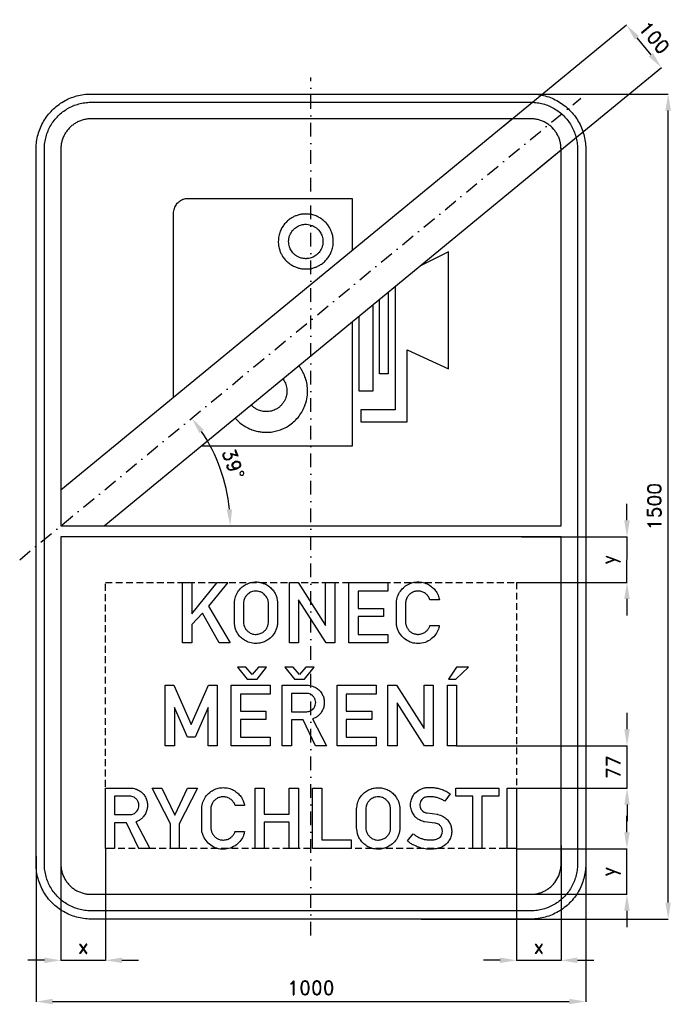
# Model space of a CAD drawing. Header units: millimetres. Extents: x -530 to 656, y -905 to 885.
import ezdxf

# ---------------------------------------------------------------- set-up
doc = ezdxf.new("R2010")
doc.units = ezdxf.units.MM
doc.header["$LTSCALE"] = 5
doc.linetypes.add('ČERCHOVANÁX2', pattern=[2, 1, -0.5, 0, -0.5])
doc.linetypes.add('ČÁRKOVANÁX2', pattern=[1.5, 1, -0.5])
doc.layers.add('Kóty', color=2, linetype='Continuous')
doc.layers.add('Značka', color=7, linetype='Continuous')
doc.styles.get("Standard").update_dxf_attribs({"font": 'romand.shx', "height": 25})
doc.dimstyles.get("Standard").update_dxf_attribs({"dimtxt": 25, "dimasz": 30, "dimexe": 0.18, "dimexo": 0.0625, "dimgap": 12.5, "dimtad": 1, "dimdec": 0, "dimzin": 0, "dimdsep": 46, "dimtxsty": 'Standard', "dimcen": 0.09, "dimadec": 0, "dimazin": 0, "dimtfac": 1, "dimtdec": 0, "dimtofl": 0, "dimtmove": 0, "dimatfit": 3, "dimfxl": 1, "dimtolj": 1, "dimtzin": 0, "dimarcsym": 0})

# ---------------------------------------------------------------- blocks, each defined once
blk = doc.blocks.new('*D0')
at = {"layer": 'Defpoints', "color": 0, "transparency": 16777216}
for p in [(-500, -635.4), (500, -628.7), (500, -900)]:
    blk.add_point(p, dxfattribs=at)
at = {"layer": 'Kóty', "color": 0, "lineweight": -2, "transparency": 16777216}
for p, q in [((-500, -635.5), (-500, -900.2)), ((500, -628.8), (500, -900.2)), ((-470, -900), (470, -900))]:
    blk.add_line(p, q, dxfattribs=at)
at = {"layer": 'Kóty', "color": 0, "transparency": 16777216}
for points in [[(-470, -895), (-470, -905), (-500, -900)], [(470, -895), (470, -905), (500, -900)]]:
    blk.add_solid(points, dxfattribs=at)
at = {"layer": 'Kóty', "color": 0, "transparency": 16777216, "insert": (0, -875), "char_height": 25, "attachment_point": 5}
blk.add_mtext('\\A1;1000', dxfattribs=at)
blk = doc.blocks.new('*D2')
at = {"layer": 'Defpoints', "color": 0, "transparency": 16777216}
for p in [(637.5, 798.3), (348.6, 690.3), (412.1, 613.1)]:
    blk.add_point(p, dxfattribs=at)
at = {"layer": 'Kóty', "color": 0, "lineweight": -2, "transparency": 16777216}
for p, q in [((348.7, 690.3), (574.1, 875.6)), ((593, 852.4), (618.4, 821.5)), ((412.2, 613.1), (637.6, 798.4))]:
    blk.add_line(p, q, dxfattribs=at)
at = {"layer": 'Kóty', "color": 0, "transparency": 16777216}
for points in [[(596.9, 855.5), (589.2, 849.2), (574, 875.5)], [(622.3, 824.6), (614.6, 818.3), (637.5, 798.3)]]:
    blk.add_solid(points, dxfattribs=at)
at = {"layer": 'Kóty', "color": 0, "transparency": 16777216, "insert": (625, 852.8), "char_height": 25, "attachment_point": 5, "rotation": 309.42}
blk.add_mtext('\\A1;100', dxfattribs=at)
blk = doc.blocks.new('*D3')
at = {"layer": 'Defpoints', "color": 0, "transparency": 16777216}
for p in [(-455, -616.2), (-374, -622), (-374, -825)]:
    blk.add_point(p, dxfattribs=at)
at = {"layer": 'Kóty', "color": 0, "lineweight": -2, "transparency": 16777216}
for p, q in [((-455, -616.3), (-455, -825.2)), ((-374, -622.1), (-374, -825.2)), ((-485, -825), (-515, -825)), ((-344, -825), (-314, -825))]:
    blk.add_line(p, q, dxfattribs=at)
at = {"layer": 'Kóty', "color": 0, "transparency": 16777216}
for points in [[(-485, -820), (-485, -830), (-455, -825)], [(-344, -820), (-344, -830), (-374, -825)]]:
    blk.add_solid(points, dxfattribs=at)
at = {"layer": 'Kóty', "color": 0, "transparency": 16777216, "insert": (-414.5, -800), "char_height": 25, "attachment_point": 5}
blk.add_mtext('\\A1;x', dxfattribs=at)
blk = doc.blocks.new('*D4')
at = {"layer": 'Defpoints', "color": 0, "transparency": 16777216}
for p in [(374, -622), (455, -615.9), (455, -825)]:
    blk.add_point(p, dxfattribs=at)
at = {"layer": 'Kóty', "color": 0, "lineweight": -2, "transparency": 16777216}
for p, q in [((374, -622.1), (374, -825.2)), ((455, -616), (455, -825.2)), ((344, -825), (314, -825)), ((485, -825), (515, -825))]:
    blk.add_line(p, q, dxfattribs=at)
at = {"layer": 'Kóty', "color": 0, "transparency": 16777216}
for points in [[(344, -820), (344, -830), (374, -825)], [(485, -820), (485, -830), (455, -825)]]:
    blk.add_solid(points, dxfattribs=at)
at = {"layer": 'Kóty', "color": 0, "transparency": 16777216, "insert": (414.5, -800), "char_height": 25, "attachment_point": 5}
blk.add_mtext('\\A1;x', dxfattribs=at)
blk = doc.blocks.new('*D5')
at = {"layer": 'Defpoints', "color": 0, "transparency": 16777216}
for p in [(383.2, -55), (575, -55), (374, -138)]:
    blk.add_point(p, dxfattribs=at)
at = {"layer": 'Kóty', "color": 0, "lineweight": -2, "transparency": 16777216}
for p, q in [((575, -25), (575, 5)), ((383.3, -55), (575.2, -55)), ((374, -138), (575.2, -138)), ((575, -168), (575, -198))]:
    blk.add_line(p, q, dxfattribs=at)
at = {"layer": 'Kóty', "color": 0, "transparency": 16777216}
for points in [[(570, -25), (580, -25), (575, -55)], [(570, -168), (580, -168), (575, -138)]]:
    blk.add_solid(points, dxfattribs=at)
at = {"layer": 'Kóty', "color": 0, "transparency": 16777216, "insert": (545.8, -96.5), "char_height": 25, "attachment_point": 5, "rotation": 90}
blk.add_mtext('\\A1;y', dxfattribs=at)
blk = doc.blocks.new('*D6')
at = {"layer": 'Defpoints', "color": 0, "transparency": 16777216}
for p in [(374, -622.1), (374, -705), (575, -705)]:
    blk.add_point(p, dxfattribs=at)
at = {"layer": 'Kóty', "color": 0, "lineweight": -2, "transparency": 16777216}
for p, q in [((575, -592.1), (575, -562.1)), ((374, -622.1), (575.2, -622.1)), ((374, -705), (575.2, -705)), ((575, -735), (575, -765))]:
    blk.add_line(p, q, dxfattribs=at)
at = {"layer": 'Kóty', "color": 0, "transparency": 16777216}
for points in [[(570, -592.1), (580, -592.1), (575, -622.1)], [(570, -735), (580, -735), (575, -705)]]:
    blk.add_solid(points, dxfattribs=at)
at = {"layer": 'Kóty', "color": 0, "transparency": 16777216, "insert": (545.8, -663.5), "char_height": 25, "attachment_point": 5, "rotation": 90}
blk.add_mtext('\\A1;y', dxfattribs=at)
blk = doc.blocks.new('*D7')
at = {"layer": 'Defpoints', "color": 0, "transparency": 16777216}
for p in [(265, -435), (575.1, -435), (374, -512)]:
    blk.add_point(p, dxfattribs=at)
at = {"layer": 'Kóty', "color": 0, "lineweight": -2, "transparency": 16777216}
for p, q in [((575.1, -405), (575.1, -375)), ((265.1, -435), (575.3, -435)), ((374, -512), (575.3, -512)), ((575.1, -542), (575.1, -572))]:
    blk.add_line(p, q, dxfattribs=at)
at = {"layer": 'Kóty', "color": 0, "transparency": 16777216}
for points in [[(570.1, -405), (580.1, -405), (575.1, -435)], [(570.1, -542), (580.1, -542), (575.1, -512)]]:
    blk.add_solid(points, dxfattribs=at)
at = {"layer": 'Kóty', "color": 0, "transparency": 16777216, "insert": (550.1, -473.5), "char_height": 25, "attachment_point": 5, "rotation": 90}
blk.add_mtext('\\A1;77', dxfattribs=at)
blk = doc.blocks.new('*D8')
at = {"layer": 'Defpoints', "color": 0, "transparency": 16777216}
for p in [(226.9, 750), (650, 750), (200.3, -750)]:
    blk.add_point(p, dxfattribs=at)
at = {"layer": 'Kóty', "color": 0, "lineweight": -2, "transparency": 16777216}
for p, q in [((226.9, 750), (650.2, 750)), ((650, -720), (650, 720)), ((200.3, -750), (650.2, -750))]:
    blk.add_line(p, q, dxfattribs=at)
at = {"layer": 'Kóty', "color": 0, "transparency": 16777216}
for points in [[(645, 720), (655, 720), (650, 750)], [(645, -720), (655, -720), (650, -750)]]:
    blk.add_solid(points, dxfattribs=at)
at = {"layer": 'Kóty', "color": 0, "transparency": 16777216, "insert": (625, 0), "char_height": 25, "attachment_point": 5, "rotation": 90}
blk.add_mtext('\\A1;1500', dxfattribs=at)
blk = doc.blocks.new('*D9')
at = {"layer": 'Defpoints', "color": 0, "transparency": 16777216}
for p in [(491.1, 742.7), (-154.9, 35), (-485, -35), (485, -35), (-530, -96.6)]:
    blk.add_point(p, dxfattribs=at)
at = {"layer": 'Kóty', "color": 0, "lineweight": -2, "transparency": 16777216}
blk.add_arc((-455, -35), 308.1, 5.5804, 33.8395, dxfattribs=at)
at = {"layer": 'Kóty', "color": 0, "transparency": 16777216}
for points in [[(-203.1, 133.6), (-195, 139.6), (-217, 160.7)], [(-143.3, -4.8), (-153.3, -5.3), (-146.9, -35)]]:
    blk.add_solid(points, dxfattribs=at)
at = {"layer": 'Kóty', "color": 0, "transparency": 16777216, "insert": (-141.4, 77.4), "char_height": 25, "attachment_point": 5, "rotation": 289.71}
blk.add_mtext('\\A1;39°', dxfattribs=at)

msp = doc.modelspace()

# ---------------------------------------------------------------- linework, layer by layer
at = {"layer": 'Kóty'}
msp.add_line((485, -825), (515, -825), dxfattribs=at)
for points in [[(575, -138), (575.18, -55)], [(575.13291, -512.011), (575.13291, -435)], [(575, -705), (575, -622.0625)], [(-455, -825), (-373.98, -825)], [(373.98, -825), (455, -825)]]:
    msp.add_lwpolyline(points, dxfattribs=at)
at = {"layer": 'Značka', "color": 6, "linetype": 'ČERCHOVANÁX2', "ltscale": 5}
msp.add_line((-530, -96.64938), (491.13232, 742.71463), dxfattribs=at)
msp.add_lwpolyline([(0, -780), (0, 780)], dxfattribs=at)
at = {"layer": 'Značka', "color": 3}
for points in [[(-400, -750), (-400.39, -749.99883), (-400.79, -749.99692, -0.0321796), (-413.7, -749.09245, -0.0354472), (-426.39, -746.45574, -0.036269), (-438.66, -742.3068, -0.0344133), (-450.23, -736.4713, -0.0337245), (-461, -729.2849, -0.0340961), (-470.71, -720.7107, -0.0341863), (-479.29, -711.0064, -0.0342268), (-486.47, -700.2266, -0.0340263), (-492.27, -688.6512, -0.0334072), (-496.46, -676.3873, -0.0341379), (-499.14, -663.6918, -0.0367362), (-500, -650.785), (-500, -650.393), (-500, -650), (-500, 650), (-500, 650.39), (-500, 650.79, -0.0321976), (-499.09, 663.7, -0.0354305), (-496.46, 676.39, -0.0362489), (-492.31, 688.66, -0.0344036), (-486.47, 700.23, -0.0337204), (-479.28, 711, -0.0340718), (-470.71, 720.71, -0.0342138), (-461.01, 729.29, -0.0342246), (-450.23, 736.47, -0.0340594), (-438.65, 742.27, -0.033422), (-426.39, 746.46, -0.0341314), (-413.69, 749.14, -0.0367437), (-400.79, 750), (-400.39, 750), (-400, 750), (400, 750), (400.39, 750), (400.79, 750, -0.0321788), (413.7, 749.09, -0.035455), (426.39, 746.46, -0.036284), (438.66, 742.31, -0.0344164), (450.23, 736.47, -0.0337339), (461, 729.28, -0.0340903), (470.71, 720.71, -0.0341924), (479.29, 711.01, -0.0342246), (486.47, 700.23, -0.0340219), (492.27, 688.65, -0.0334069), (496.46, 676.39, -0.0341361), (499.14, 663.69, -0.0367365), (500, 650.79), (500, 650.39), (500, 650), (500, -650), (500, -650.393), (500, -650.785, -0.0321981), (499.09, -663.6978, -0.0354326), (496.46, -676.3873, -0.036246), (492.31, -688.6591, -0.0344068), (486.47, -700.2266, -0.033723), (479.28, -711.0042, -0.0340789), (470.71, -720.7107, -0.0342147), (461.01, -729.2931, -0.034227), (450.23, -736.4713, -0.034052), (438.65, -742.2651, -0.0334179), (426.39, -746.45574, -0.0341296), (413.69, -749.13547, -0.0367428), (400.79, -749.99692, -0.000877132), (400.39, -749.99892), (400, -750), (-400, -750)], [(-400, -735), (-400.33, -734.999), (-400.67, -734.9974, -0.0321796), (-411.64, -734.2286, -0.0354437), (-422.43, -731.9874, -0.0362642), (-432.86, -728.4608, -0.0344137), (-442.69, -723.5006, -0.03373), (-451.85, -717.3922, -0.0340785), (-460.1, -710.1041, -0.0342031), (-467.4, -701.8554, -0.0342099), (-473.5, -692.6926, -0.0340319), (-478.43, -682.8535, -0.0334295), (-481.99, -672.4292, -0.0341531), (-484.27, -661.638, -0.0367562), (-485, -650.668), (-485, -650.334), (-485, -650), (-485, 650), (-485, 650.33), (-485, 650.67, -0.0321745), (-484.23, 661.64, -0.0354396), (-481.99, 672.43, -0.0362823), (-478.46, 682.86, -0.0344273), (-473.5, 692.69, -0.0336998), (-467.39, 701.85, -0.0341061), (-460.1, 710.1, -0.0341888), (-451.86, 717.4, -0.0342087), (-442.69, 723.5, -0.0340464), (-432.85, 728.43, -0.0334145), (-422.43, 731.99, -0.0341194), (-411.64, 734.27, -0.0367468), (-400.67, 735), (-400.33, 735), (-400, 735), (400, 735), (400.33, 735), (400.67, 735, -0.0321734), (411.64, 734.23, -0.0354396), (422.43, 731.99, -0.0362581), (432.86, 728.46, -0.0344216), (442.69, 723.5, -0.0337374), (451.85, 717.39, -0.0340728), (460.1, 710.1, -0.0342039), (467.4, 701.86, -0.0342115), (473.5, 692.69, -0.0340269), (478.43, 682.85, -0.0334283), (481.99, 672.43, -0.0341545), (484.27, 661.64, -0.0367564), (485, 650.67), (485, 650.33), (485, 650), (485, -650), (485, -650.334), (485, -650.668, -0.0321736), (484.23, -661.6431, -0.035439), (481.99, -672.4292, -0.0362819), (478.46, -682.8602, -0.0344288), (473.5, -692.6926, -0.0337099), (467.39, -701.8536, -0.0341123), (460.1, -710.1041, -0.0342023), (451.86, -717.3991, -0.0342185), (442.69, -723.5006, -0.0340397), (432.85, -728.4254, -0.0334183), (422.43, -731.9874, -0.0341258), (411.64, -734.2652, -0.0367465), (400.67, -734.9974), (400.33, -734.9991), (400, -735), (-400, -735)], [(455, -35), (455, 650), (455, 650.22), (455, 650.43, 0.0321866), (454.5, 657.53, 0.0354589), (453.05, 664.51, 0.0362538), (450.77, 671.26, 0.0343901), (447.56, 677.62, 0.0336818), (443.61, 683.55, 0.0340657), (438.89, 688.89, 0.0341929), (433.55, 693.61, 0.0342311), (427.62, 697.56, 0.0340457), (421.26, 700.75, 0.0334036), (414.51, 703.05, 0.0341027), (407.53, 704.52, 0.0367409), (400.43, 705), (400.22, 705), (400, 705), (-400, 705), (-400.22, 705), (-400.43, 705, 0.0321744), (-407.53, 704.5, 0.0354393), (-414.51, 703.05, 0.0362748), (-421.26, 700.77, 0.0344439), (-427.62, 697.56, 0.0337439), (-433.55, 693.61, 0.0340766), (-438.89, 688.89, 0.0342545), (-443.61, 683.55, 0.0342119), (-447.56, 677.62, 0.0340152), (-450.75, 671.26, 0.0334413), (-453.05, 664.51, 0.0341726), (-454.52, 657.53, 0.0367598), (-455, 650.43), (-455, 650.22), (-455, 650), (-455, -35)], [(-250, 198.2327), (-250, 531.38, -0.00138615), (-249.989, 532.08, -0.0040253), (-249.971, 532.79, -0.0371263), (-249.456, 537.5, -0.0402755), (-248.223, 542.08, -0.0380026), (-246.579, 546.01, -0.0383782), (-244.356, 549.64, -0.0383999), (-241.789, 552.78, -0.0425742), (-238.758, 555.46, -0.0350675), (-236.145, 557.19, -0.0356996), (-233.308, 558.53, -0.0406529), (-230.121, 559.54, -0.0469678), (-226.825, 559.97), (-226.225, 559.99), (-225.625, 560)], [(-9.375, 531.88), (-10.61, 531.85), (-11.846, 531.82, 0.0354806), (-18.598, 531.06, 0.0371809), (-25.177, 529.33, 0.0342568), (-30.949, 527.02, 0.0326951), (-36.363, 523.97, 0.0396053), (-42.503, 519.36, 0.0403635), (-47.833, 513.83, 0.0409637), (-52.327, 507.55, 0.0407714), (-55.743, 500.61, 0.0502246), (-58.504, 491.43, 0.0506358), (-59.375, 481.88, 0.0428229), (-58.775, 473.86, 0.0427215), (-56.826, 466.07, 0.0329299), (-54.514, 460.31, 0.032333), (-51.471, 454.89, 0.0396639), (-46.858, 448.75, 0.0402285), (-41.326, 443.42, 0.040876), (-35.043, 438.92, 0.0412305), (-28.115, 435.51, 0.0317027), (-22.496, 433.6, 0.0311597), (-16.69, 432.41), (-14.273, 432.1), (-11.846, 431.93), (-10.611, 431.9), (-9.375, 431.87), (-8.14, 431.9), (-6.905, 431.93, 0.0355149), (-0.153, 432.69, 0.0371802), (6.427, 434.42, 0.0342561), (12.199, 436.73, 0.0327119), (17.613, 439.78, 0.0396098), (23.753, 444.39, 0.0403749), (29.083, 449.92, 0.0409689), (33.577, 456.2, 0.0407714), (36.993, 463.14, 0.0502263), (39.754, 472.32, 0.0506432), (40.625, 481.88, 0.042814), (40.025, 489.89, 0.0427286), (38.076, 497.68, 0.0329445), (35.764, 503.44, 0.0323038), (32.721, 508.86, 0.0396386), (28.107, 515.01, 0.0405187), (22.576, 520.33, 0.0408833), (16.298, 524.82, 0.039788), (9.365, 528.24, 0.044091), (1.375, 530.79, 0.0487561), (-6.905, 531.82), (-8.14, 531.85), (-9.375, 531.88)], [(-9.375, 513.12), (-8.603, 513.11), (-7.831, 513.09, -0.0432267), (-2.653, 512.42, -0.0457443), (2.337, 510.86, -0.042844), (6.672, 508.73, -0.0406881), (10.594, 505.91, -0.0397516), (14.054, 502.58, -0.0406143), (16.935, 498.74, -0.0331298), (18.838, 495.36, -0.0326087), (20.282, 491.75, -0.0417704), (21.491, 486.88, -0.0419535), (21.875, 481.88, -0.050267), (21.335, 475.9, -0.0513916), (19.605, 470.16, -0.0416314), (17.472, 465.83, -0.0402745), (14.662, 461.91, -0.0397164), (11.329, 458.44, -0.0407526), (7.492, 455.57, -0.0330436), (4.108, 453.67, -0.0316777), (0.501, 452.22, -0.0356185), (-3.613, 451.13, -0.0398131), (-7.831, 450.66), (-8.603, 450.64), (-9.375, 450.62), (-10.147, 450.64), (-10.919, 450.66), (-12.436, 450.77), (-13.947, 450.96, -0.0303153), (-17.575, 451.7, -0.0316912), (-21.087, 452.89, -0.0415722), (-25.417, 455.02, -0.040858), (-29.344, 457.84, -0.0404292), (-32.807, 461.17, -0.0406535), (-35.685, 465.01, -0.0329839), (-37.588, 468.39, -0.0326221), (-39.032, 472, -0.0418004), (-40.241, 476.87, -0.0419766), (-40.625, 481.88, -0.0502597), (-40.084, 487.85, -0.0513966), (-38.355, 493.59, -0.0416551), (-36.222, 497.92, -0.0402745), (-33.411, 501.84, -0.039726), (-30.079, 505.31, -0.0407861), (-26.243, 508.18, -0.0330436), (-22.858, 510.08, -0.031684), (-19.251, 511.53, -0.0356153), (-15.137, 512.62, -0.0398121), (-10.919, 513.09), (-10.147, 513.11), (-9.375, 513.12)], [(-137.96784, 160.87452, 0.0025739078), (-137.475, 160.311, 0.040227), (-129.176, 152.313, 0.0408655), (-119.751, 145.564, 0.0412326), (-109.36, 140.448, 0.0316805), (-100.932, 137.582, 0.0311775), (-92.223, 135.797, 0.013249), (-88.598, 135.344, 0.0142195), (-84.956, 135.09), (-83.104, 135.031), (-81.251, 135), (-79.398, 135.033), (-77.545, 135.09, 0.0354978), (-67.417, 136.23, 0.037172), (-57.547, 138.824, 0.034255), (-48.889, 142.278, 0.0327151), (-40.768, 146.856, 0.0396004), (-31.558, 153.777, 0.0403613), (-23.562, 162.074, 0.0409744), (-16.822, 171.493, 0.0407756), (-11.697, 181.891, 0.050221), (-7.557, 195.668, 0.050647), (-6.25, 210.001, 0.0428127), (-7.15, 222.027, 0.0427138), (-10.074, 233.703, 0.0329407), (-13.542, 242.353, 0.0323098), (-18.106, 250.48, 0.0237398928), (-22.0771, 256.13591, 0.0237398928)], [(-51.07735, 232.2979, -0.0176269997), (-49.678, 230.241, -0.0330766), (-47.399, 226.18, -0.0317366), (-45.662, 221.852, -0.0356139), (-44.35, 216.914, -0.039813), (-43.795, 211.853, -0.00572861), (-43.765, 210.927), (-43.75, 210, -0.00178016), (-43.766, 209.074, -0.00527354), (-43.795, 208.148, -0.0135649), (-43.924, 206.327, -0.0126893), (-44.149, 204.514, -0.0302564), (-45.045, 200.16, -0.0316448), (-46.474, 195.945, -0.0415773), (-49.03, 190.75, -0.040832), (-52.406, 186.037, -0.0404387), (-56.402, 181.88, -0.0408918), (-61.009, 178.428, -0.0329498), (-65.071, 176.15, -0.0317266), (-69.398, 174.412, -0.0356673), (-74.336, 173.1, -0.0398104), (-79.397, 172.545), (-80.324, 172.515), (-81.25, 172.5), (-82.177, 172.516), (-83.103, 172.545), (-84.924, 172.674), (-86.737, 172.899, -0.0302857), (-91.09, 173.795, -0.0316532), (-95.305, 175.224, -0.0415802), (-100.501, 177.78, -0.0408687), (-105.213, 181.156, -0.0362618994), (-108.97058, 184.71006)], [(-455, -55), (-455, -650), (-455, -650.216), (-455, -650.432, 0.0321877), (-454.5, -657.5338, 0.0354628), (-453.05, -664.513, 0.03625), (-450.77, -671.2625, 0.0343856), (-447.56, -677.6246, 0.0336914), (-443.61, -683.5523, 0.034079), (-438.89, -688.8909, 0.0342018), (-433.55, -693.6112, 0.0342252), (-427.62, -697.5592, 0.0340558), (-421.26, -700.7458, 0.0334198), (-414.51, -703.0507, 0.0341221), (-407.53, -704.5245, 0.0367431), (-400.43, -704.9983), (-400.22, -704.9994), (-400, -705)], [(-400, -705), (400, -705), (400.22, -704.9994), (400.43, -704.9983, 0.0321835), (407.53, -704.5008, 0.0354529), (414.51, -703.0507, 0.0362757), (421.26, -700.7687, 0.0344341), (427.62, -697.5592, 0.033731), (433.55, -693.6067, 0.0340822), (438.89, -688.8909, 0.0342383), (443.61, -683.5535), (447.56, -677.6246), (450.75, -671.2582), (453.05, -664.513), (454.52, -657.5305), (455, -650.432), (455, -650.216), (455, -650), (455, -55)], [(-139.38, -175.366), (-139.34, -174.454), (-139.28, -173.544), (-138.66, -168.959), (-137.48, -164.469, -0.0662763), (-133.25, -155.375, -0.0684702), (-126.76, -147.705, -0.0618629), (-119.61, -142.361, -0.0599176), (-111.4, -138.894, -0.057347), (-102.92, -137.274, -0.0575866), (-94.3, -137.622, -0.0569058), (-86.05, -139.705, -0.0574971), (-78.5, -143.592, -0.0553826), (-72.1, -148.762, -0.0534537), (-66.96, -155.199, -0.043002), (-63.91, -160.738, -0.0488205), (-61.93, -166.703), (-61.3, -169.967), (-60.91, -173.269), (-60.85, -173.813), (-60.8, -174.357), (-60.8, -211.196), (-60.88, -212.044), (-60.96, -212.892, -0.0357508), (-62.15, -219.72, -0.0478347), (-64.46, -226.264, -0.0787568), (-70.33, -235.456, -0.0731062), (-78.7, -242.546, -0.060112), (-86.67, -246.618, -0.0598404), (-95.36, -248.676, -0.0711062), (-106.18, -248.6, -0.0741814), (-116.53, -245.456, -0.0660553), (-124.66, -240.5, -0.0617062), (-131.31, -233.643, -0.0470488), (-135.13, -227.77, -0.0538898), (-137.69, -221.302), (-138.65, -217.01), (-139.2, -212.64), (-139.3, -211.625), (-139.38, -210.611), (-139.38, -175.366)], [(233.53, -216.558), (233.11, -218.599), (232.62, -220.626, -0.0742743), (228.37, -230.404, -0.0733345), (221.4, -238.627, -0.0874678), (210.65, -245.766, -0.0870333), (198.12, -248.836, -0.0817851), (186.04, -248.119, -0.082642), (174.87, -243.589, -0.0822467), (165.42, -235.852, -0.0766222), (158.81, -225.519, -0.0490465), (156.43, -219.07, -0.0640384), (155.56, -212.353), (155.56, -211.54), (155.58, -210.726), (155.58, -173.796), (155.66, -172.684), (155.76, -171.573, -0.0762611), (158.59, -160.869, -0.0769081), (164.54, -151.418, -0.0733081), (172.19, -144.227, -0.069837), (181.53, -139.49, -0.0592237), (190.2, -137.356, -0.0606238), (199.12, -137.335, -0.0680187), (208.99, -139.691, -0.0664166), (217.91, -144.577, -0.0540179), (224.04, -149.894, -0.0553878), (228.85, -156.391), (231.28, -161.172), (232.93, -166.256), (233.29, -167.839), (233.61, -169.43), (216.38, -169.43), (215.72, -167.777), (214.99, -166.153, 0.0607607), (212.08, -161.73, 0.0626953), (208.17, -158.121, 0.0787471), (202.28, -154.968, 0.0780498), (195.7, -153.767, 0.0733025), (189.5, -154.314, 0.073377), (183.73, -156.62, 0.0699962), (178.92, -160.193, 0.0702566), (175.3, -164.927), (173.82, -167.89), (172.81, -171.034), (172.42, -172.833), (172.22, -174.655), (172.2, -175.142), (172.19, -175.629), (172.19, -210.428), (172.25, -211.15), (172.32, -211.872, 0.0595759), (173.59, -217.459, 0.0681123), (176.23, -222.562, 0.072029), (180.08, -226.944, 0.068594), (184.99, -230.102, 0.0717395), (190.85, -232.046, 0.0731208), (197.02, -232.245, 0.0826289), (203.89, -230.479, 0.0817875), (209.83, -226.607, 0.0587835), (213.22, -222.939, 0.0592298), (215.64, -218.621), (216.06, -217.595), (216.45, -216.558), (233.53, -216.558)], [(-122.63, -175.434), (-122.63, -210.623), (-122.59, -211.288), (-122.53, -211.952), (-121.94, -215.421), (-120.8, -218.758, 0.0628613), (-118.23, -223.298, 0.0601576), (-114.61, -227.1, 0.0594024), (-110.38, -230.004, 0.0643049), (-105.61, -231.775, 0.0504981), (-101.67, -232.365, 0.0445525), (-97.65, -232.199, 0.0739057), (-90.89, -230.398, 0.0850177), (-85.05, -226.619, 0.0736115), (-81.15, -222.113, 0.0635796), (-78.6, -216.707), (-77.83, -214), (-77.49, -211.23), (-77.47, -210.875), (-77.46, -210.52), (-77.46, -175.515), (-77.46, -174.89), (-77.46, -174.266, 0.0626587), (-78.08, -170.432), (-79.55, -166.772, 0.0769169), (-83.62, -160.853, 0.0837912), (-89.29, -156.54, 0.0698664), (-94.55, -154.414, 0.0666735), (-100.24, -153.778, 0.0885275), (-108.07, -155.154, 0.0981292), (-114.81, -159.198, 0.0628598), (-118.16, -162.833, 0.0514108), (-120.62, -167.15), (-121.91, -170.608), (-122.55, -174.208), (-122.6, -174.821), (-122.63, -175.434)], [(-52.37, -435), (-52.37, -325), (-6.07, -325), (-5.4, -325.007), (-4.74, -325.023, -0.0528731), (0.44, -325.779, -0.0452692), (5.41, -327.544, -0.0687634), (12.77, -331.96, -0.0741055), (18.57, -338.234, -0.0628378), (22.02, -344.451, -0.0596667), (23.87, -351.32, -0.0551237), (24.25, -357.989, -0.0551743), (23.16, -364.577, -0.0623049), (20.37, -371.608, -0.0630173), (15.92, -377.743, -0.0527416), (11.35, -381.898, -0.0552199), (6.03, -384.961), (4.54, -385.603), (3.03, -386.199), (28.27, -435), (8.5, -435), (-13.97, -387.86), (-35.64, -387.86), (-35.64, -435), (-52.37, -435)], [(-35.64, -339.827), (-35.64, -373.182), (-8.65, -373.182), (-7.97, -373.153), (-7.3, -373.114, 0.0407875), (-4.25, -372.648, 0.0494176), (-1.31, -371.635, 0.11077), (4.44, -367.428, 0.114734), (7.87, -361.151, 0.0851245), (8.65, -356.256, 0.0800243), (7.81, -351.4, 0.084126), (5.35, -346.587, 0.0812615), (1.45, -342.795, 0.0670956), (-2.2, -340.749, 0.0821283), (-6.22, -339.873), (-6.7, -339.845), (-7.18, -339.827), (-35.64, -339.827)], [(-373.98, -622), (-373.98, -512), (-327.67, -512), (-327.01, -512.007), (-326.34, -512.023, -0.0528703), (-321.17, -512.779, -0.0452328), (-316.19, -514.544, -0.0687356), (-308.84, -518.96, -0.0741055), (-303.04, -525.234, -0.062871), (-299.58, -531.451, -0.0596667), (-297.73, -538.32, -0.05516), (-297.36, -544.989, -0.0552108), (-298.44, -551.577, -0.062335), (-301.24, -558.608, -0.0630183), (-305.69, -564.743, -0.0527379), (-310.26, -568.898, -0.0551759), (-315.57, -571.961), (-317.07, -572.603), (-318.58, -573.199), (-293.33, -622), (-313.11, -622), (-335.58, -574.86), (-357.25, -574.86), (-357.25, -622), (-373.98, -622)], [(-120.84, -590.558), (-121.26, -592.599), (-121.74, -594.626, -0.0742725), (-126, -604.404, -0.073351), (-132.96, -612.627, -0.087454), (-143.71, -619.766, -0.0870322), (-156.25, -622.836, -0.0817864), (-168.32, -622.119, -0.0826292), (-179.49, -617.589, -0.0822446), (-188.94, -609.852, -0.076621), (-195.56, -599.519, -0.0490449), (-197.94, -593.07, -0.0640733), (-198.8, -586.353), (-198.8, -585.54), (-198.79, -584.726), (-198.79, -547.796), (-198.71, -546.684), (-198.61, -545.573, -0.0762825), (-195.77, -534.869, -0.0769074), (-189.83, -525.418, -0.0732688), (-182.18, -518.227, -0.0698265), (-172.84, -513.49, -0.0592467), (-164.17, -511.356, -0.0606306), (-155.25, -511.335, -0.0680203), (-145.37, -513.691, -0.0664153), (-136.46, -518.577, -0.053997), (-130.33, -523.894, -0.0553668), (-125.51, -530.391), (-123.08, -535.172), (-121.44, -540.256), (-121.08, -541.839), (-120.76, -543.43), (-137.98, -543.43), (-138.65, -541.777), (-139.38, -540.153, 0.0607642), (-142.28, -535.73, 0.0626704), (-146.2, -532.121, 0.0787273), (-152.09, -528.968, 0.0780476), (-158.66, -527.767, 0.073298), (-164.86, -528.314, 0.0733725), (-170.64, -530.62, 0.0700146), (-175.45, -534.193, 0.0702933), (-179.07, -538.927), (-180.54, -541.89), (-181.56, -545.034), (-181.94, -546.833), (-182.14, -548.655), (-182.16, -549.142), (-182.18, -549.629), (-182.18, -584.428), (-182.12, -585.15), (-182.05, -585.872, 0.0595733), (-180.77, -591.459, 0.0681137), (-178.13, -596.562, 0.0719729), (-174.29, -600.944, 0.0685986), (-169.38, -604.102, 0.0717218), (-163.52, -606.046, 0.073125), (-157.35, -606.245, 0.0826352), (-150.48, -604.479, 0.0817926), (-144.54, -600.607, 0.0587813), (-141.15, -596.939, 0.0592284), (-138.73, -592.621), (-138.31, -591.595), (-137.91, -590.558), (-120.84, -590.558)], [(83.1, -549.366), (83.14, -548.454), (83.2, -547.544), (83.82, -542.959), (85, -538.469, -0.0662752), (89.23, -529.375, -0.0684711), (95.72, -521.705, -0.0618657), (102.87, -516.361, -0.0599271), (111.08, -512.894, -0.0573522), (119.56, -511.274, -0.0575813), (128.18, -511.622, -0.0569144), (136.43, -513.705, -0.0574956), (143.99, -517.592, -0.0553841), (150.38, -522.762, -0.0534524), (155.52, -529.199, -0.043003), (158.58, -534.738, -0.0488205), (160.55, -540.703), (161.18, -543.967), (161.57, -547.269), (161.63, -547.813), (161.68, -548.357), (161.68, -585.196), (161.6, -586.044), (161.52, -586.892), (160.33, -593.72, -0.0478319), (158.02, -600.264, -0.0787967), (152.16, -609.456, -0.0731062), (143.78, -616.546, -0.060112), (135.81, -620.618, -0.0598454), (127.12, -622.676, -0.0711118), (116.3, -622.6, -0.0741924), (105.96, -619.456, -0.0660617), (97.82, -614.5, -0.0617235), (91.17, -607.643, -0.0470805), (87.35, -601.77, -0.0538907), (84.79, -595.302), (83.83, -591.01), (83.28, -586.64), (83.18, -585.625), (83.1, -584.611), (83.1, -549.366)], [(186.23, -595.027), (187.27, -595.897), (188.32, -596.746, 0.0390701), (193.36, -600.074, 0.0320771), (198.86, -602.67, 0.0326556), (204.76, -604.703, 0.0398948), (210.84, -605.855, 0.0244801), (214.95, -606.147, 0.0143279), (219.11, -606.119, 0.0353125), (225.33, -605.589, 0.0841406), (231.14, -603.655, 0.0552136), (233.83, -601.93), (236.1, -599.645), (237.84, -596.918), (238.93, -593.87), (239.37, -590.358), (238.91, -586.834, 0.0858273), (237.01, -582.414, 0.0891489), (233.73, -578.905, 0.0718103), (230.27, -576.877, 0.0592883), (226.43, -575.811), (225.96, -575.734), (225.49, -575.662), (206.32, -573.21), (205.55, -572.983), (204.77, -572.752), (201.07, -571.506, -0.0323265), (197.52, -569.899, -0.0622017), (192.11, -566.204, -0.0552849), (187.66, -561.305, -0.068846), (183.42, -553.858, -0.0729136), (181.43, -545.573, -0.074682), (181.67, -537.053, -0.0722619), (184.39, -528.878, -0.0946242), (191.36, -519.254, -0.103602), (201.3, -513.077, -0.0552126), (207.6, -511.302, -0.0351008), (214.13, -510.682, -0.0294144), (221.49, -510.828, -0.0306416), (228.75, -511.851, -0.032938), (236.62, -513.912, -0.0299112), (244.19, -516.95), (248.02, -518.87), (251.63, -521.144), (252.33, -521.654), (253.03, -522.175), (243.59, -535.707), (242.37, -534.949), (241.13, -534.206, 0.0318467), (235.31, -531.279, 0.03547), (229.18, -529.165, 0.0378989), (222.93, -527.869, 0.0356123), (216.41, -527.503, 0.056961), (209.5, -528.18, 0.118694), (203.49, -531.021, 0.089553), (200.42, -534.351, 0.0771997), (198.56, -538.56), (198.02, -541.403), (198.09, -544.267, 0.076596), (199.23, -548.296, 0.0702166), (201.49, -551.864), (203.67, -554.06), (206.25, -555.714), (207.65, -556.326), (209.1, -556.756), (210.24, -556.969), (211.38, -557.123), (229.53, -559.506), (230.16, -559.582), (230.78, -559.667, -0.0576847), (235.88, -561.066, -0.0453586), (240.65, -563.505, -0.0620949), (247, -568.427, -0.0684508), (251.85, -574.78, -0.067336), (254.94, -581.851, -0.0645246), (256.09, -589.516, -0.0735537), (255.19, -598.402, -0.07571), (251.74, -606.634, -0.0656941), (247.12, -612.717, -0.0666809), (241.12, -617.359, -0.0560815), (234.67, -620.326, -0.0382878), (227.72, -622.046, -0.0422029), (217.79, -623.031, -0.0424756), (207.88, -622.332, -0.0406892), (198.19, -620.174, -0.0369116), (188.93, -616.534, -0.0289572), (182.87, -613.326, -0.0389259), (177.34, -609.35), (176.38, -608.533), (175.43, -607.7), (186.23, -595.027)], [(-357.25, -526.827), (-357.25, -560.182), (-330.25, -560.182), (-329.58, -560.153), (-328.91, -560.114, 0.0408076), (-325.86, -559.648, 0.0494443), (-322.92, -558.635, 0.110767), (-317.17, -554.428, 0.114768), (-313.74, -548.151, 0.0852223), (-312.96, -543.256, 0.0800725), (-313.8, -538.4, 0.0840444), (-316.25, -533.587, 0.0811987), (-320.16, -529.795, 0.0671177), (-323.81, -527.749, 0.0821426), (-327.82, -526.873), (-328.3, -526.845), (-328.79, -526.827), (-357.25, -526.827)], [(99.85, -549.434), (99.85, -584.623), (99.89, -585.288), (99.95, -585.952), (100.55, -589.421), (101.68, -592.758, 0.062867), (104.25, -597.298, 0.0601491), (107.87, -601.1, 0.0593928), (112.1, -604.004, 0.0643163), (116.88, -605.775, 0.050517), (120.82, -606.365, 0.0445677), (124.83, -606.199, 0.0739141), (131.59, -604.398, 0.0850268), (137.43, -600.619, 0.0736121), (141.33, -596.113, 0.0635719), (143.88, -590.707), (144.65, -588), (144.99, -585.23), (145.01, -584.875), (145.02, -584.52), (145.02, -549.515), (145.02, -548.89), (145.02, -548.266), (144.4, -544.432), (142.93, -540.772, 0.0769115), (138.86, -534.853, 0.0837844), (133.19, -530.54, 0.0698616), (127.93, -528.414, 0.0666761), (122.24, -527.778, 0.0885255), (114.41, -529.154, 0.0981465), (107.67, -533.198, 0.062902), (104.32, -536.833, 0.0514067), (101.86, -541.15), (100.57, -544.608), (99.93, -548.208), (99.88, -548.821), (99.85, -549.434)]]:
    msp.add_lwpolyline(points, format="xyb", dxfattribs=at)
at = {"layer": 'Značka', "color": 1}
msp.add_lwpolyline([(366.51, 705), (-455, 29.724), (-455, -35), (-376.26, -35), (455, 648.29), (455, 650), (455, 650.22), (455, 650.43), (454.99, 650.79), (454.99, 651.14), (454.95, 652.57), (454.86, 653.99), (454.71, 655.76), (454.5, 657.53), (454.23, 659.29), (453.9, 661.05), (453.5, 662.78), (453.05, 664.51), (452.57, 666.23), (452.03, 667.93), (451.43, 669.61), (450.77, 671.26), (450.05, 672.89), (449.27, 674.5), (448.44, 676.07), (447.56, 677.62), (446.64, 679.15), (445.68, 680.65), (444.67, 682.12), (443.61, 683.55), (442.5, 684.95), (441.34, 686.3), (440.14, 687.61), (438.89, 688.89), (437.62, 690.14), (436.3, 691.34), (434.95, 692.5), (433.55, 693.61), (432.12, 694.68), (430.66, 695.69), (429.16, 696.65), (427.63, 697.56), (426.07, 698.44), (424.5, 699.26), (422.89, 700.04), (421.26, 700.75), (419.6, 701.41), (417.92, 702.01), (416.23, 702.56), (414.51, 703.05), (412.79, 703.5), (411.05, 703.9), (409.29, 704.24), (407.53, 704.52), (405.76, 704.74), (403.99, 704.89), (402.57, 704.97, 0.00848887), (401.14, 705), (400.79, 705), (400.43, 705), (400.22, 705), (400, 705), (366.51, 705)], format="xyb", dxfattribs=at)
at = {"layer": 'Značka', "color": 3}
for points in [[(-225.625, 560), (75, 560), (75, 465.38063)], [(140.625, 389.87591), (140.625, 241.25), (125, 241.25), (125, 377.03227)], [(112.5, 366.75736), (112.5, 210), (87.5, 210), (87.5, 346.20753)], [(75, 335.93261), (75, 110), (-199.8595, 110)], [(-455, -35), (455, -35)], [(455, -55), (-455, -55)], [(-233.61, -247.989), (-233.61, -138), (-217, -138), (-217, -195.005), (-170.76, -138), (-151.1, -138), (-186.51, -181.232), (-147.19, -247.989), (-166.84, -247.989), (-197.4, -194.111), (-217, -214.771), (-217, -247.989), (-233.61, -247.989)], [(-39.25, -248), (-39.25, -138), (-23.46, -138), (26.51, -216.512), (26.51, -138), (43.35, -138), (43.24, -248), (27.45, -248), (-22.62, -169.591), (-22.62, -248), (-39.25, -248)], [(69.02, -248), (69.02, -138.011), (139.99, -138.011), (139.99, -153.87), (85.71, -153.87), (85.71, -185.231), (131.98, -185.231), (131.98, -199.967), (85.71, -199.967), (85.71, -232.371), (139.87, -232.371), (139.87, -248), (69.02, -248)], [(-115.89, -314), (-98.02, -314), (-80.6, -292), (-95.47, -292.088), (-106.91, -305.376), (-118.35, -292.088), (-133.58, -292), (-115.89, -314)], [(-29.64, -314), (-11.77, -314), (5.65, -292), (-9.22, -292.088), (-20.66, -305.376), (-32.1, -292.088), (-47.33, -292), (-29.64, -314)], [(250.12, -313.824), (263.41, -313.824), (286.38, -292.176), (264.73, -292.176), (250.12, -313.824)], [(-264.99, -434.989), (-264.99, -325.011), (-249.24, -325.011), (-217.76, -396.477), (-186.22, -325.011), (-170.55, -325.011), (-170.55, -434.989), (-187.29, -434.989), (-187.29, -365.23), (-210.92, -419.176), (-224.63, -419.176), (-248.24, -365.23), (-248.24, -434.989), (-264.99, -434.989)], [(-144.88, -435), (-144.88, -325.011), (-73.91, -325.011), (-73.91, -340.87), (-128.19, -340.87), (-128.19, -372.231), (-81.92, -372.231), (-81.92, -386.967), (-128.19, -386.967), (-128.19, -419.371), (-74.04, -419.371), (-74.04, -435), (-144.88, -435)], [(47.52, -435), (47.52, -325.011), (118.5, -325.011), (118.5, -340.87), (64.22, -340.87), (64.22, -372.231), (110.49, -372.231), (110.49, -386.967), (64.22, -386.967), (64.22, -419.371), (118.37, -419.371), (118.37, -435), (47.52, -435)], [(140.05, -435), (140.05, -325), (155.84, -325), (205.81, -403.512), (205.81, -325), (222.65, -325), (222.54, -435), (206.75, -435), (156.68, -356.591), (156.68, -435), (140.05, -435)], [(248.32, -435), (248.32, -325.011), (264.99, -325.011), (264.99, -435), (248.32, -435)], [(-255.8, -622), (-255.8, -576.74), (-289.21, -512), (-271.49, -512), (-247.91, -561.042), (-224.34, -512), (-206.58, -512), (-240.07, -576.74), (-240.05, -622), (-255.8, -622)], [(-101.51, -622), (-101.51, -512), (-84.85, -512), (-84.85, -559.197), (-39.62, -559.197), (-39.62, -512), (-22.87, -512), (-22.87, -622), (-39.62, -622), (-39.62, -573.944), (-84.85, -573.944), (-84.85, -622), (-101.51, -622)], [(2.8, -622), (2.8, -512), (19.51, -512), (19.51, -606.222), (73.46, -606.222), (73.46, -622), (2.8, -622)], [(294.47, -622), (294.47, -526.827), (263.89, -526.827), (263.89, -512.011), (341.72, -512.011), (341.72, -526.827), (311.13, -526.827), (311.13, -622), (294.47, -622)], [(357.31, -622), (357.31, -512.011), (373.98, -512.011), (373.98, -622), (357.31, -622)]]:
    msp.add_lwpolyline(points, dxfattribs=at)
at = {"layer": 'Značka', "color": 3, "ltscale": 2.5}
for points in [[(90.625, 153.75), (153.125, 153.75), (175, 153.75), (175, 175.625), (175, 285), (250, 250.62), (250, 463.13), (198.26502, 437.25561)], [(153.125, 400.15083), (153.125, 175.625), (90.625, 175.625), (90.625, 153.75)]]:
    msp.add_lwpolyline(points, dxfattribs=at)
at = {"layer": 'Značka', "color": 6, "linetype": 'ČÁRKOVANÁX2', "ltscale": 2.5}
msp.add_lwpolyline([(-373.98, -622), (-373.98, -138), (373.98, -138), (373.98, -622), (-373.98, -622)], dxfattribs=at)

# ---------------------------------------------------------------- dimensions: what is measured, and where the dimension line sits
at = {"layer": 'Kóty'}
dim = msp.add_aligned_dim(p1=(348.63035, 690.30304), p2=(412.13052, 613.05158), distance=291.69571, dimstyle='Standard', dxfattribs=at)
dim.commit()
dim.dimension.update_dxf_attribs({"geometry": '*D2', "text_midpoint": (625.03177, 852.77903)})
dim = msp.add_angular_dim_2l(base=(-154.92825, 35.04975), line1=((-530, -96.64938), (491.13232, 742.71463)), line2=((-485, -35), (485, -35)), dimstyle='Standard', dxfattribs=at)
dim.commit()
dim.dimension.update_dxf_attribs({"geometry": '*D9', "text_midpoint": (-141.37846, 77.35451)})
for base, p1, p2, picture, middle in [((650, 750), (200.27617, -750), (226.88466, 750), '*D8', (625, 0)), ((575.13291, -435), (373.98, -512.011), (264.99, -435), '*D7', (550.13291, -473.5055))]:
    dim = msp.add_linear_dim(base=base, p1=p1, p2=p2, angle=90, dimstyle='Standard', dxfattribs=at)
    dim.commit()
    dim.dimension.update_dxf_attribs({"geometry": picture, "text_midpoint": middle})
for base, p1, p2, picture, middle in [((575, -55), (373.98, -138), (383.23395, -55), '*D5', (545.83333, -96.5)), ((575, -705), (373.98, -622.0625), (373.98, -705), '*D6', (545.83333, -663.53125))]:
    dim = msp.add_linear_dim(base=base, p1=p1, p2=p2, angle=90, text='y', dimstyle='Standard', dxfattribs=at)
    dim.commit()
    dim.dimension.update_dxf_attribs({"geometry": picture, "text_midpoint": middle})
for base, p1, p2, picture, middle in [((-373.98, -825), (-455, -616.22703), (-373.98, -622), '*D3', (-414.49, -800)), ((455, -825), (373.98, -622), (455, -615.9185), '*D4', (414.49, -800))]:
    dim = msp.add_linear_dim(base=base, p1=p1, p2=p2, text='x', dimstyle='Standard', dxfattribs=at)
    dim.commit()
    dim.dimension.update_dxf_attribs({"geometry": picture, "text_midpoint": middle})
dim = msp.add_linear_dim(base=(500, -900), p1=(-500, -635.38781), p2=(500, -628.69561), dimstyle='Standard', dxfattribs=at)
dim.commit()
dim.dimension.update_dxf_attribs({"geometry": '*D0', "text_midpoint": (0, -875)})

doc.saveas('drawing.dxf')
